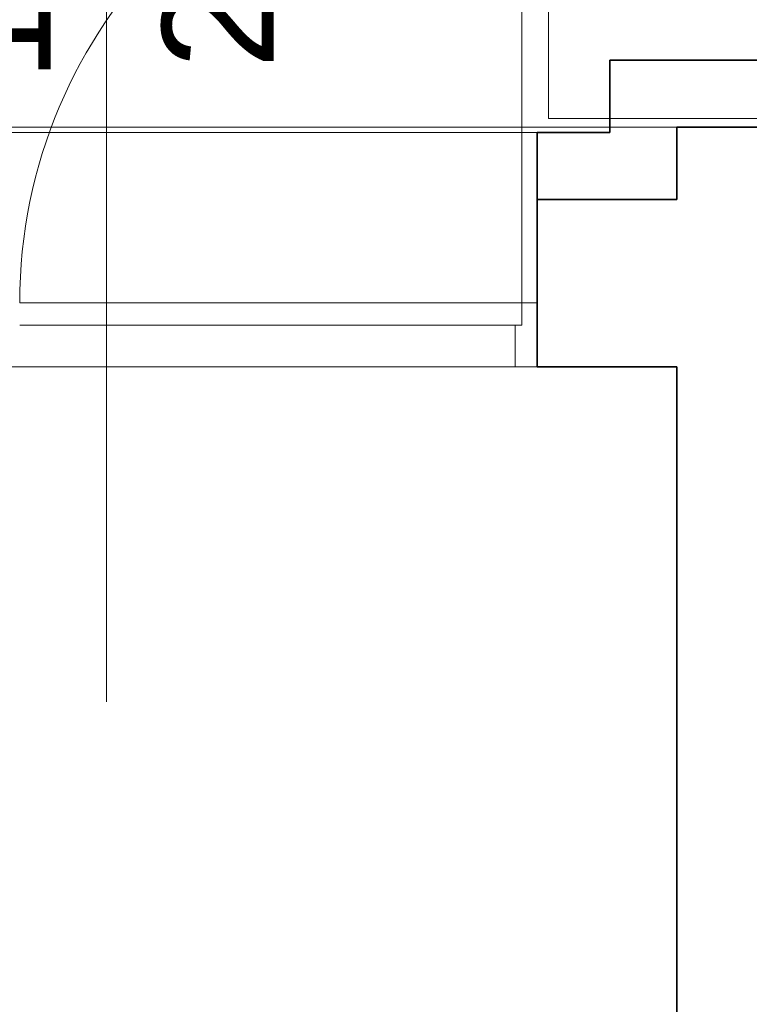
# Model space of a CAD drawing. Header units: millimetres. Extents: x -34676 to 172266, y 39940 to 476087.
# Tile 91 of 256: x 21490 to 22798, y 289950 to 291715. Entities that reach past the tile are written whole.
import ezdxf

# ---------------------------------------------------------------- set-up
doc = ezdxf.new("R2010")
doc.units = ezdxf.units.MM
doc.header["$MEASUREMENT"] = 0
for name, color, linetype in [('#podkład', 252, 'Continuous'), ('- A - ocieplenie', 7, 'Continuous'), ('Drzwi Archicad', 7, 'Continuous'), ('Konstrukcja - Stropy', 7, 'Continuous'), ('Konstrukcja - Ściany zewnętrzne', 7, 'Continuous'), ('Okna Archicada', 7, 'Continuous'), ('z JAN', 7, 'Continuous'), ('Znaczniki drzwi Archicada', 7, 'Continuous')]:
    doc.layers.add(name, color=color, linetype=linetype)
doc.styles.add('MtXpl_Arial', font='arial.ttf', dxfattribs={"height": 0.2})

# ---------------------------------------------------------------- blocks, each defined once
blk = doc.blocks.new('UHYGFFFF')
at = {"layer": '- A - ocieplenie', "color": 252, "linetype": 'Continuous', "lineweight": 35, "ltscale": 100}
for p, q in [((22277.6, 397782.6), (22157.6, 397782.6)), ((22157.6, 397782.6), (22157.6, 397652.6)), ((22827.3, 397782.6), (22277.6, 397782.6)), ((22277.6, 397532.6), (22277.6, 397662.6)), ((22277.6, 397662.6), (22777.3, 397662.6)), ((22027.5, 397652.6), (22027.5, 397532.6)), ((22157.6, 397652.6), (22027.5, 397652.6)), ((22027.5, 397532.6), (22157.6, 397532.6)), ((22277.6, 397532.6), (22157.6, 397532.6))]:
    blk.add_line(p, q, dxfattribs=at)
at = {"color": 252, "linetype": 'Continuous', "lineweight": 35, "ltscale": 100}
blk.add_line((22027.5, 397232.6), (22027.5, 397532.6), dxfattribs=at)
at = {"layer": 'Drzwi Archicad', "color": 252, "linetype": 'Continuous', "lineweight": 13, "ltscale": 100}
for p, q in [((21999.5, 397347.6), (21999.5, 398247.6)), ((21099.5, 397347.6), (21999.5, 397347.6)), ((22027.5, 397347.6), (21999.5, 397347.6)), ((21999.5, 397347.6), (21999.5, 397307.6)), ((21999.5, 397347.6), (21999.5, 397307.6)), ((22027.5, 397232.6), (22027.5, 397347.6)), ((21999.5, 397307.6), (21099.5, 397307.6)), ((21999.5, 397307.6), (21987.5, 397307.6)), ((21987.5, 397307.6), (21987.5, 397232.6)), ((21987.5, 397232.6), (22027.5, 397232.6))]:
    blk.add_line(p, q, dxfattribs=at)
at = {"layer": 'Drzwi Archicad', "color": 252, "linetype": 'Continuous', "lineweight": 35, "ltscale": 100}
for p, q in [((22027.5, 397347.6), (22027.5, 397532.6)), ((22027.5, 397232.6), (22027.5, 397347.6)), ((22027.5, 397232.6), (22027.5, 397347.6))]:
    blk.add_line(p, q, dxfattribs=at)
at = {"layer": 'Drzwi Archicad', "color": 252, "linetype": 'Continuous', "lineweight": 13, "ltscale": 100}
blk.add_arc((21999.5, 397347.6), 900, 90, 180, dxfattribs=at)
at = {"layer": 'Konstrukcja - Stropy', "color": 252, "linetype": 'Continuous', "lineweight": 13, "ltscale": 100}
for p, q in [((22773.3, 397662.6), (19943.6, 397662.6)), ((22277.6, 397232.6), (20287.5, 397232.6)), ((22277.6, 395761.4), (22277.6, 397232.6))]:
    blk.add_line(p, q, dxfattribs=at)
at = {"layer": 'Konstrukcja - Ściany zewnętrzne', "color": 252, "linetype": 'Continuous', "lineweight": 35, "ltscale": 100}
for p, q in [((22277.6, 397662.6), (22277.6, 397532.6)), ((22777.6, 397662.6), (22277.6, 397662.6)), ((22277.6, 397532.6), (22027.5, 397532.6)), ((22027.5, 397232.6), (22277.6, 397232.6)), ((22277.6, 397232.6), (22277.6, 395342.6))]:
    blk.add_line(p, q, dxfattribs=at)
at = {"layer": 'Okna Archicada', "color": 252, "linetype": 'Continuous', "lineweight": 13, "ltscale": 100}
blk.add_line((20477.5, 397652.6), (22027.5, 397652.6), dxfattribs=at)
at = {"layer": 'Okna Archicada', "color": 252, "linetype": 'Continuous', "lineweight": 35, "ltscale": 100}
blk.add_line((22027.5, 397652.6), (22027.5, 397532.6), dxfattribs=at)
at = {"layer": 'z JAN', "color": 252, "linetype": 'Continuous', "lineweight": 13, "ltscale": 100}
for p, q in [((22047.4, 399050.9), (22047.4, 397677.9)), ((22047.4, 397677.9), (23044.4, 397677.9))]:
    blk.add_line(p, q, dxfattribs=at)
at = {"layer": 'Znaczniki drzwi Archicada', "color": 252, "linetype": 'Continuous', "lineweight": 13, "ltscale": 100}
blk.add_line((21255.3, 398320.3), (21255.3, 396632.6), dxfattribs=at)
at = {"layer": 'Znaczniki drzwi Archicada', "color": 252, "linetype": 'Continuous', "lineweight": 35, "style": 'MtXpl_Arial'}
for s, p in [('200', (21554.8, 397766.8)), ('146', (21154.8, 397744.6))]:
    blk.add_text(s, height=200, rotation=90, dxfattribs=at).set_placement(p)

msp = doc.modelspace()

# ---------------------------------------------------------------- block references
at = {"layer": '#podkład'}
msp.add_blockref('UHYGFFFF', (390.9, -106139.9), dxfattribs=at)

doc.saveas('drawing.dxf')
